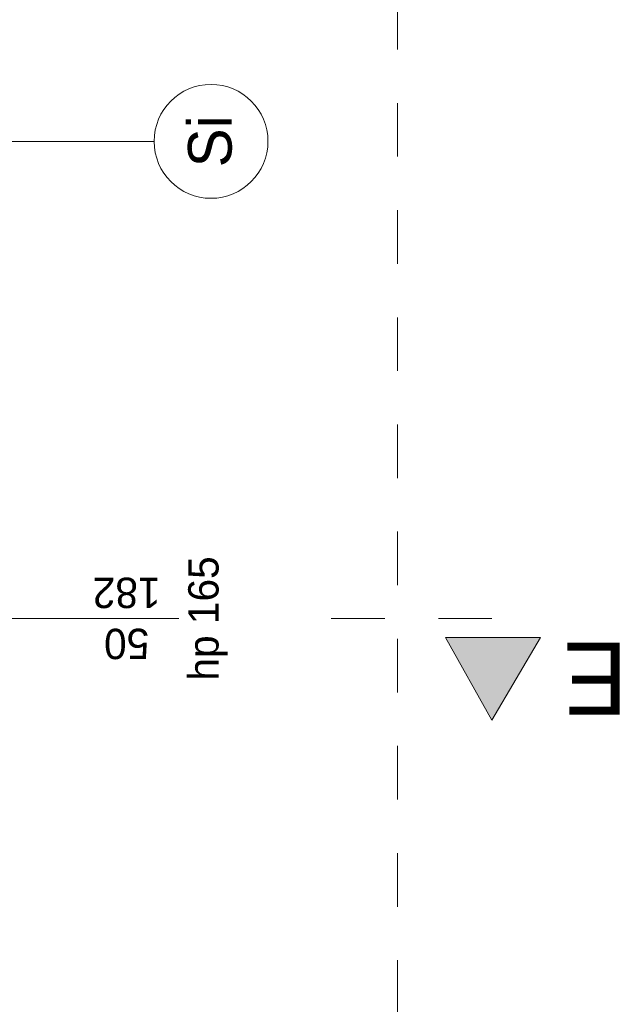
# Model space of a CAD drawing. Extents: x -528673 to -468586, y 24609 to 131944.
# Tile 81 of 87: x -471719 to -468586, y 121472 to 126659. Entities that reach past the tile are written whole.
import ezdxf

# ---------------------------------------------------------------- set-up
doc = ezdxf.new("R2010")
doc.units = 0
doc.header["$MEASUREMENT"] = 0
doc.linetypes.add('Dashed', pattern=[564.444447, 282.222223, -282.222223])
doc.layers.add('Arch opisy', color=252, linetype='Continuous')
for name, color, linetype, lineweight in [('Arch opisy_Nr_Pióra__1', 252, 'Continuous', 25), ('Arch opisy_Nr_Pióra__21', 252, 'Continuous', 9), ('INWENT OPISY_Nr_Pióra__21', 252, 'Continuous', 9), ('INWENT OPISY_Nr_Pióra__41', 252, 'Continuous', 15), ('INWENT. OKNA_Nr_Pióra__21', 252, 'Continuous', 9), ('INWENT. OKNA_Nr_Pióra__5', 252, 'Continuous', 13), ('INWENT.ŚCIANY_Nr_Pióra__20', 252, 'Continuous', 60)]:
    doc.layers.add(name, color=color, linetype=linetype, lineweight=lineweight)
doc.styles.add('GENERATED_STYLE_5', font='txt')

# ---------------------------------------------------------------- blocks, each defined once
blk = doc.blocks.new('Linia_160', base_point=(-471840.2, 126017.6))
at = {"layer": 'Arch opisy_Nr_Pióra__21', "linetype": 'Continuous'}
blk.add_line((-471840.2, 126017.6), (-471010.4, 126017.6), dxfattribs=at)
blk.add_circle((-470710.4, 126017.6), 300, dxfattribs=at)

msp = doc.modelspace()

# ---------------------------------------------------------------- hatches: boundary and pattern name
at = {"layer": 'INWENT OPISY_Nr_Pióra__21', "linetype": 'Continuous', "lineweight": 15}
msp.add_hatch(color=252, dxfattribs=at).paths.add_polyline_path([(-469230.2, 122968.3), (-469474.5, 123404.5), (-468974.5, 123404.5)], flags=0)

# ---------------------------------------------------------------- linework, layer by layer
at = {"layer": 'INWENT OPISY_Nr_Pióra__41', "color": 252, "linetype": 'Dashed', "lineweight": 15}
msp.add_line((-469230.2, 123504.5), (-470330.2, 123504.5), dxfattribs=at)
at = {"layer": 'INWENT OPISY_Nr_Pióra__41', "color": 252, "linetype": 'Continuous', "lineweight": 15}
for p, q in [((-469474.5, 123404.5), (-468974.5, 123404.5)), ((-469474.5, 123404.5), (-469230.2, 122968.3)), ((-469230.2, 122968.3), (-468974.5, 123404.5))]:
    msp.add_line(p, q, dxfattribs=at)
at = {"layer": 'INWENT. OKNA_Nr_Pióra__5', "color": 252, "linetype": 'Continuous', "lineweight": 15}
msp.add_line((-471830.2, 123504.5), (-470880.2, 123504.5), dxfattribs=at)
at = {"layer": 'INWENT.ŚCIANY_Nr_Pióra__20', "color": 252, "linetype": 'Dashed', "lineweight": 15}
msp.add_line((-469728.7, 117470.7), (-469728.7, 129234.2), dxfattribs=at)

# ---------------------------------------------------------------- block references
at = {"layer": 'Arch opisy', "color": 252, "linetype": 'Continuous', "lineweight": 15}
msp.add_blockref('Linia_160', (-471840.2, 126017.6), dxfattribs=at)

# ---------------------------------------------------------------- texts
at = {"layer": 'Arch opisy_Nr_Pióra__1', "color": 252, "linetype": 'Continuous', "lineweight": 15, "insert": (-470831.8, 126017.6), "char_height": 230, "attachment_point": 2, "rotation": 90, "style": 'GENERATED_STYLE_5'}
msp.add_mtext('{Si}', dxfattribs=at)
at = {"layer": 'INWENT OPISY_Nr_Pióra__21', "color": 252, "linetype": 'Continuous', "lineweight": 15, "insert": (-468685.9, 122997.5), "char_height": 380, "attachment_point": 2, "rotation": 180, "style": 'GENERATED_STYLE_5'}
msp.add_mtext('{E}', dxfattribs=at)
at = {"layer": 'INWENT. OKNA_Nr_Pióra__21', "color": 252, "linetype": 'Continuous', "lineweight": 15, "insert": (-470830.8, 123504.5), "char_height": 160, "attachment_point": 2, "rotation": 90, "style": 'GENERATED_STYLE_5'}
msp.add_mtext('{hp 165}', dxfattribs=at)
at = {"layer": 'INWENT. OKNA_Nr_Pióra__21', "color": 252, "linetype": 'Continuous', "lineweight": 15, "insert": (-471155.2, 123290.4), "char_height": 160, "width": 709.227, "attachment_point": 2, "rotation": 180, "line_spacing_factor": 1.008016, "style": 'GENERATED_STYLE_5'}
msp.add_mtext('{50\\P182}', dxfattribs=at)

doc.saveas('drawing.dxf')
